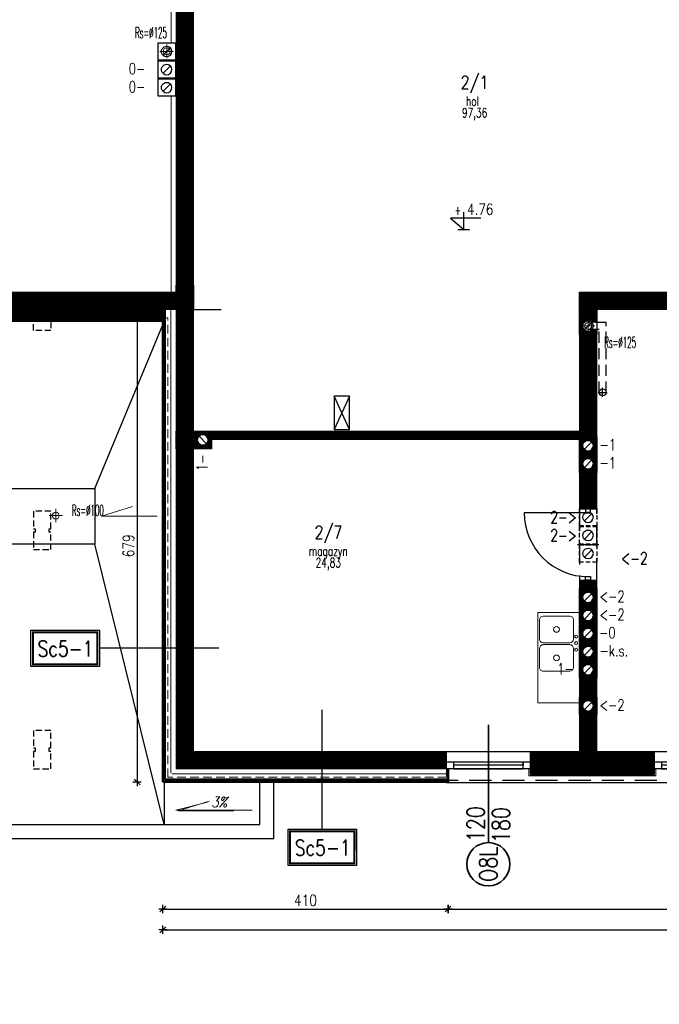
# Model space of a CAD drawing. Header units: inches. Extents: x 27484 to 71626, y -45113 to 39.
# Tile 173 of 256: x 32808 to 33727, y -26384 to -24969. Entities that reach past the tile are written whole.
import ezdxf
from ezdxf.enums import TextEntityAlignment as Align

# ---------------------------------------------------------------- set-up
doc = ezdxf.new("R2010")
doc.units = ezdxf.units.IN
doc.header["$LTSCALE"] = 50
doc.header["$MEASUREMENT"] = 0
for name, pattern in [('DASHED', [0.75, 0.5, -0.25]), ('DASHED2', [9.525, 6.35, -3.175]), ('HIDDEN', [0.375, 0.25, -0.125]), ('KRE-PUN1', [2, 1, -0.5, 0, -0.5])]:
    doc.linetypes.add(name, pattern=pattern)
for name, color, linetype in [('0-KOTEW-POZ', 7, 'Continuous'), ('A-rdzenie zelbetowe', 6, 'Continuous'), ('B-IKS', 4, 'Continuous'), ('B-IKS-OPIS', 4, 'Continuous'), ('B-IKS-OS', 4, 'KRE-PUN1'), ('B-IWE', 2, 'Continuous'), ('B-IWE-KAN', 7, 'Continuous'), ('dach-rynny', 3, 'Continuous'), ('koncepcja', 6, 'Continuous'), ('KOTEW-POZ-OPIS', 2, 'Continuous'), ('KOTEW-POZ-OPIS1', 7, 'Continuous'), ('R-DIM', 6, 'Continuous'), ('R-MET-IWE', 2, 'Continuous'), ('R-MET-OKN-OPIS', 7, 'Continuous'), ('R-MET-OKN-OPIS-SYM', 2, 'Continuous'), ('R-MET-POM-OPIS', 7, 'Continuous'), ('R-MET-POM-OPIS-NR', 2, 'Continuous'), ('R-MET-POM-OPIS-POM', 7, 'Continuous'), ('R-MET-POZ', 7, 'Continuous'), ('R-MET-POZ-OPIS', 2, 'Continuous'), ('rz_wentylacja', 10, 'Continuous'), ('S-DRZ-', 7, 'Continuous'), ('S-DRZ-O', 7, 'Continuous'), ('S-DRZ-SKRZYD', 5, 'Continuous'), ('S-DRZ-WEGAR', 7, 'Continuous')]:
    doc.layers.add(name, color=color, linetype=linetype)
for name, color, linetype, lineweight in [('A-ARMATURA', 45, 'Continuous', 5), ('A-obwiednia proj.', 4, 'Continuous', 50), ('A-okna projektowane', 4, 'Continuous', 30), ('A-proj. styropian', 2, 'BATTING', 9), ('A-PRZERYW', 7, 'DASHED2', 18), ('A-rozbiórka', 8, 'DASHED', 15), ('A-SCIANY', 5, 'Continuous', 18), ('A-WID', 1, 'Continuous', 9), ('A-ść. istn.', 8, 'Continuous', 0), ('B-IWE-KS', 7, 'Continuous', 20), ('dach_opis', 1, 'Continuous', 18), ('mat', 7, 'Continuous', 9), ('pr_opis', 2, 'Continuous', 25), ('R-MET-DRZ', 7, 'Continuous', 15), ('R-MET-OKN', 7, 'Continuous', 35)]:
    doc.layers.add(name, color=color, linetype=linetype, lineweight=lineweight)
doc.styles.add('MET_OKN', font='SIMPLEX.SHX')
doc.styles.add('MET_POM', font='simplex.shx')
doc.styles.add('MET_POZ', font='SIMPLEX')
doc.styles.add('MM_050', font='romans.shx', dxfattribs={"width": 0.8, "height": 16})
doc.styles.add('roman_pochyl', font='simplex.shx', dxfattribs={"width": 0.8, "oblique": 15, "height": 18})
doc.styles.add('ROMANS', font='simplex.shx', dxfattribs={"width": 0.8, "height": 15})
doc.styles.get("Standard").update_dxf_attribs({"font": 'romans.shx'})
doc.linetypes.add('BATTING', pattern='A,0.0001,-0.1,[134,ltypeshp.shx,S=0.1,R=0,X=-0.1,Y=0],-0.2,[134,ltypeshp.shx,S=0.1,R=180,X=0.1,Y=0],-0.1', length=0.4001)
doc.dimstyles.new('AM100', dxfattribs={"dimtxt": 0.18, "dimasz": 1, "dimexe": 0, "dimexo": 0, "dimgap": 0, "dimtad": 0, "dimdec": 4, "dimdsep": 46, "dimtxsty": 'MM_050', "dimblk1": 'W1', "dimblk2": 'W1', "dimsah": 1, "dimcen": 4, "dimse1": 1, "dimse2": 1, "dimclrd": 256, "dimclre": 256, "dimclrt": 2, "dimadec": 5, "dimazin": 0, "dimtfac": 0.444444, "dimtdec": 4, "dimtix": 1, "dimtmove": 2, "dimatfit": 3, "dimldrblk": 'W1', "dimfxl": 1, "dimtvp": 0.777778, "dimtolj": 1, "dimarcsym": 0})
pattern_1 = [(45, (31560.1443, -34930.5661), (-0.88388348, 0.88388348), [])]

# ---------------------------------------------------------------- blocks, each defined once
blk = doc.blocks.new('D90-L-DL')
at = {"layer": 'S-DRZ-'}
blk.add_arc((-45, 0), 90, 270, 0, dxfattribs=at)
at = {"layer": 'S-DRZ-O'}
blk.add_line((0, 15.1), (0, -15.1), dxfattribs=at)
at = {"layer": 'S-DRZ-SKRZYD'}
blk.add_line((-45, 0), (-45, -90), dxfattribs=at)
at = {"layer": 'S-DRZ-WEGAR'}
for points in [[(-50, -3.5), (-45, -3.5), (-45, 3.5), (-50, 3.5)], [(45, 3.5), (50, 3.5), (50, -3.5), (45, -3.5)]]:
    blk.add_lwpolyline(points, close=True, dxfattribs=at)
blk = doc.blocks.new('A$C72AE00F3')
at = {"layer": 'A-ARMATURA', "color": 0}
for p, q in [((130, 60), (0, 60)), ((0, 60), (0, 0)), ((130, 60), (130, 0)), ((5.5, 7.9), (5.5, 46.1)), ((10.9, 51.5), (38.2, 51.5)), ((43.6, 46.1), (43.6, 7.9)), ((46.4, 7.9), (46.4, 46.1)), ((51.9, 51.5), (79.1, 51.5)), ((84.6, 46.1), (84.6, 7.9)), ((84.6, 37.9), (84.6, 7.9)), ((38.2, 2.5), (10.9, 2.5)), ((79.1, 2.5), (51.9, 2.5)), ((130, 0), (0, 0))]:
    blk.add_line(p, q, dxfattribs=at)
for centre, radius in [((34.7, 55.2), 2.15), ((44.2, 55.2), 2.15), ((53.7, 55.2), 2.15), ((24.5, 27), 4.09), ((65.5, 27), 4.09)]:
    blk.add_circle(centre, radius, dxfattribs=at)
for centre, start, end in [((10.9, 46.1), 90, 180), ((38.2, 46.1), 0, 90), ((51.9, 46.1), 90, 180), ((79.1, 46.1), 0, 90), ((10.9, 7.9), 180, 270), ((38.2, 7.9), 270, 0), ((51.9, 7.9), 180, 270), ((79.1, 7.9), 270, 0)]:
    blk.add_arc(centre, 5.45, start, end, dxfattribs=at)
blk = doc.blocks.new('IKS00010')
at = {"layer": 'B-IKS'}
blk.add_circle((0, 0), 5, dxfattribs=at)
at = {"layer": 'B-IKS-OS'}
for p, q in [((-6.5, 0), (6.5, 0)), ((0, -6.5), (0, 6.5))]:
    blk.add_line(p, q, dxfattribs=at)
at = {"layer": 'B-IKS-OPIS', "width": 0.75}
blk.add_attdef('DIA', (4, 4), '', height=9, dxfattribs=at)
blk = doc.blocks.new('MPOM0239')
at = {"layer": 'R-MET-POM-OPIS', "style": 'MET_POM', "width": 0.7}
for tag, p in [('POS', (0, -0.225)), ('ARE', (0, -0.49))]:
    blk.add_attdef(tag, text='', height=0.2, dxfattribs=at).set_placement(p, align=Align.CENTER)
at = {"layer": 'R-MET-POM-OPIS', "style": 'MET_POM', "width": 0.7, "flags": 1}
blk.add_attdef('UNI', (0.246, -0.49), '', height=0.2, dxfattribs=at)
at = {"layer": 'R-MET-POM-OPIS-NR', "style": 'MET_POM', "width": 0.8}
blk.add_attdef('NR', text='', height=0.2, dxfattribs=at).set_placement((-0.003, 0.269), align=Align.CENTER)
at = {"layer": 'R-MET-POM-OPIS-POM', "style": 'MET_POM', "width": 0.7}
blk.add_attdef('POM', text='', height=0.2, dxfattribs=at).set_placement((0, 0.022), align=Align.CENTER)
blk = doc.blocks.new('IWE0W')
at = {"layer": 'B-IWE-KAN'}
blk.add_lwpolyline([(0.854, 0.854, -1), (0.146, 0.146), (0.854, 0.854, 1), (0.146, 0.146)], format="xyb", dxfattribs=at)
blk = doc.blocks.new('IWE0W011')
at = {"layer": 'B-IWE'}
blk.add_lwpolyline([(0, 0), (25, 0), (25, 25), (0, 25), (0, 0)], dxfattribs=at)
at = {"xscale": 15, "yscale": 15, "zscale": 15}
blk.add_blockref('IWE0W', (5, 5), dxfattribs=at)
at = {"layer": 'R-MET-IWE', "width": 0.75}
blk.add_attdef('NR', text='', height=9.5, dxfattribs=at).set_placement((12.5, 37), align=Align.MIDDLE)
blk = doc.blocks.new('IWE-KS')
at = {"layer": 'B-IWE-KS'}
for p, q in [((9.7, 0), (-9.7, 0)), ((0, -9.7), (0, 9.7))]:
    blk.add_line(p, q, dxfattribs=at)
blk.add_circle((0, 0), 5, dxfattribs=at)
at = {"layer": 'R-MET-IWE', "oblique": -180, "text_generation_flag": 6, "width": 0.464286}
blk.add_attdef('NR', text='', height=14.1, rotation=180, dxfattribs=at).set_placement((19.9, -0.1), align=Align.MIDDLE)
blk = doc.blocks.new('MET-OK')
at = {"layer": 'R-MET-OKN'}
blk.add_lwpolyline([(0, -42.9), (0, 42.9, 0.581818)], format="xyb", dxfattribs=at)
blk.add_circle((0, 66.1), 23.2, dxfattribs=at)
at = {"layer": 'R-MET-OKN-OPIS', "style": 'MET_OKN', "width": 0.8}
for tag, p in [('SO', (-4.2, 40.7)), ('HO', (23, 40.7))]:
    blk.add_attdef(tag, text='', height=18.8, rotation=90, dxfattribs=at).set_placement(p, align=Align.RIGHT)
at = {"layer": 'R-MET-OKN-OPIS-SYM', "style": 'MET_OKN', "width": 0.8}
blk.add_attdef('SYM', text='', height=18.8, rotation=90, dxfattribs=at).set_placement((9.4, 66.1), align=Align.CENTER)
blk = doc.blocks.new('M-POZ10')
at = {"layer": '0-KOTEW-POZ'}
blk.add_line((-0.133, 0), (0.133, 0), dxfattribs=at)
blk.add_lwpolyline([(0.392, 0.253), (-0.3, 0.253), (0, 0), (0, 0.393)], dxfattribs=at)
at = {"layer": 'KOTEW-POZ-OPIS', "style": 'MET_POZ', "width": 0.6}
blk.add_attdef('+/-', text='', height=0.2, dxfattribs=at).set_placement((-0.068, 0.334), align=Align.RIGHT)
at = {"layer": 'KOTEW-POZ-OPIS', "style": 'MET_POZ', "width": 0.8}
blk.add_attdef('H', (0.075, 0.334), '', height=0.25, dxfattribs=at)
at = {"layer": 'KOTEW-POZ-OPIS1', "style": 'MET_POZ', "oblique": 5, "width": 0.8}
blk.add_attdef('TXT', text='', height=0.2, dxfattribs=at).set_placement((0.075, 0.629), align=Align.CENTER)
at = {"layer": 'KOTEW-POZ-OPIS1', "style": 'MET_POZ'}
blk.add_attdef('XH', (0.075, 0.031), '', height=0.2, dxfattribs=at)
blk = doc.blocks.new('W1')
for p, q in [((-6, 0), (6, 0)), ((-4.2, -4.2), (4.2, 4.2)), ((0, 6), (0, -6))]:
    blk.add_line(p, q)
blk = doc.blocks.new('*D178')
at = {"layer": 'Defpoints', "color": 0, "ltscale": 0.1, "transparency": 16777216}
for p in [(33015.5, -25386), (32976.5, -26065), (33013.5, -26065)]:
    blk.add_point(p, dxfattribs=at)
at = {"layer": 'R-DIM', "lineweight": -2, "ltscale": 0.1, "transparency": 16777216}
blk.add_line((32976.5, -25387), (32976.5, -26064), dxfattribs=at)
for p, rotation in [((32976.5, -25386), 89.99999999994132), ((32976.5, -26065), 269.9999999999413)]:
    blk.add_blockref('W1', p, dxfattribs=dict(at, rotation=rotation))
at = {"layer": 'R-DIM', "color": 2, "ltscale": 0.1, "transparency": 16777216, "insert": (32964.1, -25725.5), "char_height": 16, "attachment_point": 5, "rotation": 90, "style": 'MM_050'}
blk.add_mtext('\\A1;679', dxfattribs=at)
blk = doc.blocks.new('*D179')
at = {"layer": 'Defpoints', "color": 0, "ltscale": 0.1, "transparency": 16777216}
for p in [(33013.5, -26065), (36151.5, -26065), (36151.5, -26277.4)]:
    blk.add_point(p, dxfattribs=at)
at = {"layer": 'R-DIM', "lineweight": -2, "ltscale": 0.1, "transparency": 16777216}
blk.add_line((33014.5, -26277.4), (36150.5, -26277.4), dxfattribs=at)
for p, rotation in [((33013.5, -26277.4), 179.9999999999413), ((36151.5, -26277.4), 359.9999999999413)]:
    blk.add_blockref('W1', p, dxfattribs=dict(at, rotation=rotation))
at = {"layer": 'R-DIM', "color": 2, "ltscale": 0.1, "transparency": 16777216, "insert": (34582.5, -26265), "char_height": 16, "attachment_point": 5, "style": 'MM_050'}
blk.add_mtext('\\A1;3138', dxfattribs=at)
blk = doc.blocks.new('*D183')
at = {"layer": 'Defpoints', "color": 0, "ltscale": 0.1, "transparency": 16777216}
for p in [(33013.5, -26065), (33423.5, -26065), (33423.5, -26247.6)]:
    blk.add_point(p, dxfattribs=at)
at = {"layer": 'R-DIM', "lineweight": -2, "ltscale": 0.1, "transparency": 16777216}
blk.add_line((33014.5, -26247.6), (33422.5, -26247.6), dxfattribs=at)
for p, rotation in [((33013.5, -26247.6), 179.9999999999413), ((33423.5, -26247.6), 359.9999999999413)]:
    blk.add_blockref('W1', p, dxfattribs=dict(at, rotation=rotation))
at = {"layer": 'R-DIM', "color": 2, "ltscale": 0.1, "transparency": 16777216, "insert": (33218.5, -26235.1), "char_height": 16, "attachment_point": 5, "style": 'MM_050'}
blk.add_mtext('\\A1;410', dxfattribs=at)
blk = doc.blocks.new('*D184')
at = {"layer": 'Defpoints', "color": 0, "ltscale": 0.1, "transparency": 16777216}
for p in [(33423.5, -26065), (35438.5, -26063), (35438.5, -26247.6)]:
    blk.add_point(p, dxfattribs=at)
at = {"layer": 'R-DIM', "lineweight": -2, "ltscale": 0.1, "transparency": 16777216}
blk.add_line((33424.5, -26247.6), (35437.5, -26247.6), dxfattribs=at)
for p, rotation in [((33423.5, -26247.6), 179.9999999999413), ((35438.5, -26247.6), 359.9999999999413)]:
    blk.add_blockref('W1', p, dxfattribs=dict(at, rotation=rotation))
at = {"layer": 'R-DIM', "color": 2, "ltscale": 0.1, "transparency": 16777216, "insert": (34431, -26235.1), "char_height": 16, "attachment_point": 5, "style": 'MM_050'}
blk.add_mtext('\\A1;2015', dxfattribs=at)

msp = doc.modelspace()

# ---------------------------------------------------------------- hatches: boundary and pattern name
at = {"layer": 'A-ść. istn.', "ltscale": 0.1}
h = msp.add_hatch(dxfattribs=at)
h.set_pattern_fill('ANSI31', color=256, scale=10)
h.set_pattern_definition(pattern_1)
h.paths.add_polyline_path([(33032.48246, -25034.96968), (33044.98246, -25034.96968), (33044.98246, -24942.46968), (33032.48246, -24942.46968)])
h.paths.add_polyline_path([(33044.98246, -25034.96968), (33057.48246, -25034.96968), (33057.48246, -24942.46968), (33044.98246, -24942.46968)])
h.paths.add_polyline_path([(33032.48246, -25168.46968), (33044.98246, -25168.46968), (33044.98246, -25034.96968), (33032.48246, -25034.96968)])
h.paths.add_polyline_path([(33057.48246, -25034.96968), (33044.98246, -25034.96968), (33044.98246, -25168.46968), (33057.48246, -25168.46968)])
h.paths.add_polyline_path([(33032.48246, -25235.56675), (33044.98246, -25235.56675), (33044.98246, -25168.46968), (33032.48246, -25168.46968)])
h.paths.add_polyline_path([(33044.98246, -25235.56675), (33057.48246, -25235.56675), (33057.48246, -25168.46968), (33044.98246, -25168.46968)])
h.paths.add_polyline_path([(33032.48246, -25350.96968), (33044.98246, -25350.96968), (33044.98246, -25235.56675), (33032.48246, -25235.56675)])
h.paths.add_polyline_path([(33044.98246, -25350.96968), (33057.48246, -25350.96968), (33057.48246, -25235.56675), (33044.98246, -25235.56675)])
h = msp.add_hatch(dxfattribs=at)
h.set_pattern_fill('ANSI31', color=256, scale=10)
h.set_pattern_definition(pattern_1)
h.paths.add_polyline_path([(33032.48246, -25350.96968), (33057.48246, -25350.96968), (33057.48246, -25385.96968), (33032.48246, -25385.96968)])
h.paths.add_polyline_path([(33032.48246, -25560.96968), (33057.48246, -25560.96968), (33057.48246, -25585.96968), (33032.48246, -25585.96968)])
h.paths.add_polyline_path([(33032.48246, -34628.06607), (33057.48246, -34628.06607), (33057.48246, -34603.06607), (33032.48246, -34603.06607)])
h = msp.add_hatch(dxfattribs=at)
h.set_pattern_fill('ANSI31', color=256, scale=10)
h.set_pattern_definition(pattern_1)
h.paths.add_polyline_path([(32264.48246, -25360.96968), (32257.48246, -25360.96968), (32257.48246, -25373.46968), (32384.98246, -25373.46968), (32384.98246, -25360.96968)])
h.paths.add_polyline_path([(32257.48246, -25373.46968), (32257.48246, -25402.96968), (32384.98246, -25402.96968), (32384.98246, -25373.46968)])
h.paths.add_polyline_path([(32384.98246, -25360.96968), (32384.98246, -25373.46968), (33032.48246, -25373.46968), (33032.48246, -25360.96968), (33025.48246, -25360.96968)])
h.paths.add_polyline_path([(33015.48244, -25402.96968), (33015.48244, -25385.96968), (33032.48246, -25385.96968), (33032.48246, -25373.46968), (32384.98246, -25373.46968), (32384.98246, -25402.96968)])
h = msp.add_hatch(dxfattribs=at)
h.set_pattern_fill('ANSI31', color=256, scale=10)
h.set_pattern_definition(pattern_1)
h.paths.add_polyline_path([(33612.48246, -25360.96968), (33637.48246, -25360.96968), (33637.48246, -25395.96968), (33612.48246, -25395.96968)])
h = msp.add_hatch(dxfattribs=at)
h.set_pattern_fill('ANSI31', color=256, scale=10)
h.set_pattern_definition(pattern_1)
h.paths.add_polyline_path([(33637.48246, -25360.96968), (33637.48246, -25373.46968), (33837.48246, -25373.46968), (33837.48246, -25369.89968), (33837.48246, -25360.96968)])
h.paths.add_polyline_path([(33837.48246, -25385.96968), (33837.48246, -25373.46968), (33637.48246, -25373.46968), (33637.48246, -25385.96968)])
h.paths.add_polyline_path([(34554.98246, -25373.46968), (34554.98246, -25385.96968), (34567.48246, -25385.96968), (34917.48246, -25385.96968), (34929.48246, -25385.96968), (35189.48246, -25385.96968), (35189.48246, -25373.46968)])
h.paths.add_polyline_path([(34554.98246, -25360.96968), (34554.98246, -25373.46968), (35189.48246, -25373.46968), (35189.48246, -25369.89968), (35189.48246, -25360.96968)])
h.paths.add_polyline_path([(35291.48246, -25373.46968), (35291.48246, -25377.03968), (35291.48246, -25385.96968), (35509.98246, -25385.96968), (35509.98246, -25373.46968)])
h.paths.add_polyline_path([(35291.48246, -25360.96968), (35291.48246, -25373.46968), (35509.98246, -25373.46968), (35509.98246, -25360.96968)])
h.paths.add_polyline_path([(35509.98246, -25360.96968), (35509.98246, -25373.46968), (35802.48246, -25373.46968), (35802.48246, -25360.96968)])
h.paths.add_polyline_path([(35802.48246, -25385.96968), (35802.48246, -25373.46968), (35509.98246, -25373.46968), (35509.98246, -25385.96968), (35522.48246, -25385.96968)])
h.paths.add_polyline_path([(34161.48246, -25373.46968), (34161.48246, -25385.96968), (34554.98246, -25385.96968), (34554.98246, -25373.46968)])
h.paths.add_polyline_path([(34161.48246, -25360.96968), (34161.48246, -25373.46968), (34554.98246, -25373.46968), (34554.98246, -25360.96968)])
h = msp.add_hatch(dxfattribs=at)
h.set_pattern_fill('ANSI31', color=256, scale=10)
h.set_pattern_definition(pattern_1)
h.paths.add_polyline_path([(33044.98246, -25385.96968), (33032.48246, -25385.96968), (33032.48246, -25560.96968), (33044.98246, -25560.96968)])
h.paths.add_polyline_path([(33057.48246, -25385.96968), (33044.98246, -25385.96968), (33044.98246, -25560.96968), (33057.48246, -25560.96968)])
h = msp.add_hatch(dxfattribs=at)
h.set_pattern_fill('ANSI31', color=256, scale=10)
h.set_pattern_definition(pattern_1)
h.paths.add_polyline_path([(33637.48246, -25421.96968), (33624.98246, -25421.96968), (33624.98246, -25568.96968), (33637.48246, -25568.96968)])
h.paths.add_polyline_path([(33624.98246, -25401.96968), (33624.98246, -25399.72259), (33624.98246, -25396.96968), (33612.48246, -25396.96968), (33612.48246, -25421.96968), (33624.98246, -25421.96968), (33624.98246, -25416.96968, -0.1989123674), (33619.67916, -25414.77298, -0.6681786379)])
h.paths.add_polyline_path([(33637.48246, -25396.96968), (33624.98246, -25396.96968), (33624.98246, -25399.72259), (33624.98246, -25401.96968, -0.1989123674), (33630.28576, -25404.16638, -0.0165890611), (33630.62571, -25404.52966), (33637.48246, -25404.52966)])
h.paths.add_polyline_path([(33637.48246, -25414.55788), (33630.49247, -25414.55788, -0.2092713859), (33624.98246, -25416.96968), (33624.98246, -25419.21677), (33624.98246, -25421.96968), (33637.48246, -25421.96968)])
h = msp.add_hatch(dxfattribs=at)
h.set_pattern_fill('ANSI31', color=256, scale=10)
h.set_pattern_definition(pattern_1)
h.paths.add_polyline_path([(33624.98246, -25421.96968), (33612.48246, -25421.96968), (33612.48246, -25560.96968), (33083.48246, -25560.96968), (33083.48246, -25572.96968), (33612.48246, -25572.96968), (33612.48246, -25568.96968), (33624.98246, -25568.96968)])
h.paths.add_polyline_path([(33083.48246, -25560.96968), (33058.48246, -25560.96968), (33058.48246, -25585.96968), (33083.48246, -25585.96968)])
h.paths.add_polyline_path([(33076.28576, -25578.77298, -1), (33065.67916, -25568.16638, -1)], flags=16)
h = msp.add_hatch(dxfattribs=at)
h.set_pattern_fill('ANSI31', color=256, scale=10)
h.set_pattern_definition(pattern_1)
h.paths.add_polyline_path([(33624.98246, -25568.96968), (33612.48246, -25568.96968), (33612.48246, -25593.96968), (33624.98246, -25593.96968), (33624.98246, -25588.96968, -0.1989123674), (33619.67916, -25586.77298, -0.6681786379), (33624.98246, -25573.96968)])
h.paths.add_polyline_path([(33637.48246, -25568.96968), (33624.98246, -25568.96968), (33624.98246, -25573.96968, -0.1989123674), (33630.28576, -25576.16638, -0.6681786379), (33624.98246, -25588.96968), (33624.98246, -25593.96968), (33637.48246, -25593.96968)])
h.paths.add_polyline_path([(33637.48246, -25594.96968), (33624.98246, -25594.96968), (33624.98246, -25599.96968, -0.1989123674), (33630.28576, -25602.16638, -0.6681786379), (33624.98246, -25614.96968), (33624.98246, -25619.96968), (33637.48246, -25619.96968)])
h.paths.add_polyline_path([(33624.98246, -25599.96968), (33624.98246, -25594.96968), (33612.48246, -25594.96968), (33612.48246, -25619.96968), (33624.98246, -25619.96968), (33624.98246, -25614.96968, -0.1989123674), (33619.67916, -25612.77298, -0.6681786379)])
h = msp.add_hatch(dxfattribs=at)
h.set_pattern_fill('ANSI31', color=256, scale=10)
h.set_pattern_definition(pattern_1)
h.paths.add_polyline_path([(33044.98246, -25585.96968), (33032.48246, -25585.96968), (33032.48246, -25872.82818), (33044.98246, -25872.82818)])
h.paths.add_polyline_path([(33057.48246, -25585.96968), (33044.98246, -25585.96968), (33044.98246, -25872.82818), (33057.48246, -25872.82818)])
h = msp.add_hatch(dxfattribs=at)
h.set_pattern_fill('ANSI31', color=256, scale=10)
h.set_pattern_definition(pattern_1)
h.paths.add_polyline_path([(33624.98246, -25619.96968), (33612.48246, -25619.96968), (33612.48246, -25671.96968), (33624.98246, -25671.96968)])
h.paths.add_polyline_path([(33637.48246, -25619.96968), (33624.98246, -25619.96968), (33624.98246, -25671.96968), (33637.48246, -25671.96968)])
h.paths.add_polyline_path([(33637.48246, -25915.96968), (33624.98246, -25915.96968), (33624.98246, -25942.96968), (33637.48246, -25942.96968)])
h.paths.add_polyline_path([(33624.98246, -25915.96968), (33612.48246, -25915.96968), (33612.48246, -25942.96968), (33624.98246, -25942.96968)])
h.paths.add_polyline_path([(33624.98246, -25910.96968, -0.1989123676), (33619.67916, -25908.77298, -0.6681786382), (33624.98246, -25895.96968), (33624.98246, -25890.96968), (33612.48246, -25890.96968), (33612.48246, -25915.96968), (33624.98246, -25915.96968)])
h.paths.add_polyline_path([(33637.48246, -25890.96968), (33624.98246, -25890.96968), (33624.98246, -25895.96968, -0.1989123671), (33630.28576, -25898.16638, -0.6681786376), (33624.98246, -25910.96968), (33624.98246, -25915.96968), (33637.48246, -25915.96968)])
h.paths.add_polyline_path([(33624.98246, -25942.96968), (33612.48246, -25942.96968), (33612.48246, -25967.96968), (33624.98246, -25967.96968), (33624.98246, -25962.96968, -0.1989123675), (33619.67916, -25960.77298, -0.6681786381), (33624.98246, -25947.96968)])
h.paths.add_polyline_path([(33637.48246, -25942.96968), (33624.98246, -25942.96968), (33624.98246, -25947.96968, -0.1989123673), (33630.28576, -25950.16638, -0.6681786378), (33624.98246, -25962.96968), (33624.98246, -25967.96968), (33637.48246, -25967.96968)])
h.paths.add_polyline_path([(33624.98246, -25864.96968), (33612.48246, -25864.96968), (33612.48246, -25889.96968), (33624.98246, -25889.96968), (33624.98246, -25884.96968, -0.1989123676), (33619.67916, -25882.77298, -0.6681786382), (33624.98246, -25869.96968)])
h.paths.add_polyline_path([(33637.48246, -25864.96968), (33624.98246, -25864.96968), (33624.98246, -25869.96968, -0.1989123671), (33630.28576, -25872.16638, -0.6681786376), (33624.98246, -25884.96968), (33624.98246, -25889.96968), (33637.48246, -25889.96968)])
h.paths.add_polyline_path([(33637.48246, -25838.96968), (33624.98246, -25838.96968), (33624.98246, -25843.96968, -0.1989123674), (33630.28576, -25846.16638, -0.6681786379), (33624.98246, -25858.96968), (33624.98246, -25863.96968), (33637.48246, -25863.96968)])
h.paths.add_polyline_path([(33624.98246, -25838.96968), (33612.48246, -25838.96968), (33612.48246, -25863.96968), (33624.98246, -25863.96968), (33624.98246, -25858.96968, -0.1989123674), (33619.67916, -25856.77298, -0.6681786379), (33624.98246, -25843.96968)])
h.paths.add_polyline_path([(33624.98246, -25817.96968), (33624.98246, -25812.96968), (33612.48246, -25812.96968), (33612.48246, -25837.96968), (33624.98246, -25837.96968), (33624.98246, -25832.96968, -0.1989123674), (33619.67916, -25830.77298, -0.6681786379)])
h.paths.add_polyline_path([(33637.48246, -25812.96968), (33624.98246, -25812.96968), (33624.98246, -25817.96968, -0.1989123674), (33630.28576, -25820.16638, -0.6681786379), (33624.98246, -25832.96968), (33624.98246, -25837.96968), (33637.48246, -25837.96968)])
h.paths.add_polyline_path([(33637.48246, -25786.96968), (33624.98246, -25786.96968), (33624.98246, -25791.96968, -0.1989123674), (33630.28576, -25794.16638, -0.6681786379), (33624.98246, -25806.96968), (33624.98246, -25811.96968), (33637.48246, -25811.96968)])
h.paths.add_polyline_path([(33624.98246, -25806.96968, -0.1989123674), (33619.67916, -25804.77298, -0.6681786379), (33624.98246, -25791.96968), (33624.98246, -25786.96968), (33612.48246, -25786.96968), (33612.48246, -25811.96968), (33624.98246, -25811.96968)])
h = msp.add_hatch(dxfattribs=at)
h.set_pattern_fill('ANSI31', color=256, scale=10)
h.set_pattern_definition(pattern_1)
h.paths.add_polyline_path([(33637.48246, -25774.96968), (33624.98246, -25774.96968), (33624.98246, -25786.96968), (33637.48246, -25786.96968)])
h.paths.add_polyline_path([(33624.98246, -25774.96968), (33621.41246, -25774.96968), (33612.48246, -25774.96968), (33612.48246, -25786.96968), (33624.98246, -25786.96968)])
h = msp.add_hatch(dxfattribs=at)
h.set_pattern_fill('ANSI31', color=256, scale=10)
h.set_pattern_definition(pattern_1)
h.paths.add_polyline_path([(33057.48246, -25872.82818), (33044.98246, -25872.82818), (33044.98246, -26033.46968), (33242.70513, -26033.46968), (33242.70513, -26020.96968), (33057.48246, -26020.96968)])
h.paths.add_polyline_path([(33044.98246, -25872.82818), (33032.48246, -25872.82818), (33032.48246, -26033.46968), (33044.98246, -26033.46968)])
h.paths.add_polyline_path([(33044.98246, -26033.46968), (33032.48246, -26033.46968), (33032.48246, -26045.96968), (33044.98246, -26045.96968)])
h.paths.add_polyline_path([(33242.70513, -26033.46968), (33044.98246, -26033.46968), (33044.98246, -26045.96968), (33242.70513, -26045.96968)])
h = msp.add_hatch(dxfattribs=at)
h.set_pattern_fill('ANSI31', color=256, scale=10)
h.set_pattern_definition(pattern_1)
h.paths.add_polyline_path([(33624.98246, -25967.96968), (33612.48246, -25967.96968), (33612.48246, -26020.96968), (33541.48246, -26020.96968), (33541.48246, -26033.46968), (33624.98246, -26033.46968)])
h.paths.add_polyline_path([(33637.48246, -25967.96968), (33624.98246, -25967.96968), (33624.98246, -26033.46968), (33720.48246, -26033.46968), (33720.48246, -26020.96968), (33637.48246, -26020.96968)])
h.paths.add_polyline_path([(33720.48246, -26033.46968), (33624.98246, -26033.46968), (33624.98246, -26055.96968), (33720.48246, -26055.96968)])
h.paths.add_polyline_path([(33624.98246, -26033.46968), (33541.48246, -26033.46968), (33541.48246, -26055.96968), (33624.98246, -26055.96968)])
h = msp.add_hatch(dxfattribs=at)
h.set_pattern_fill('ANSI31', color=256, scale=10)
h.set_pattern_definition(pattern_1)
h.paths.add_polyline_path([(33421.48246, -26020.96968), (33242.70513, -26020.96968), (33242.70513, -26033.46968), (33421.48246, -26033.46968)])
h.paths.add_polyline_path([(33421.48246, -26033.46968), (33242.70513, -26033.46968), (33242.70513, -26045.96968), (33421.48246, -26045.96968)])

# ---------------------------------------------------------------- linework, layer by layer
at = {"layer": 'A-obwiednia proj.', "ltscale": 3}
for p, q in [((33013.48246, -26064.96968), (33013.48244, -25402.96968)), ((33423.48246, -26064.96968), (33423.48246, -26045.96968)), ((33423.48246, -26064.96968), (33013.48246, -26064.96968))]:
    msp.add_line(p, q, dxfattribs=at)
at = {"layer": 'A-okna projektowane'}
for points in [[(33421.48246, -26035.96968), (33541.48246, -26035.96968), (33541.48246, -26045.96968), (33421.48246, -26045.96968), (33421.48246, -26035.96968), (33431.48246, -26035.96968), (33431.48246, -26045.96968), (33531.48246, -26045.96968), (33531.48246, -26035.96968), (33531.48246, -26040.96968), (33431.48246, -26040.96968), (33431.48246, -26040.96968), (33431.48246, -26040.96968), (33431.48246, -26040.96968)], [(33720.48246, -26035.96968), (33840.48246, -26035.96968), (33840.48246, -26045.96968), (33720.48246, -26045.96968), (33720.48246, -26035.96968), (33730.48246, -26035.96968), (33730.48246, -26045.96968), (33830.48246, -26045.96968), (33830.48246, -26035.96968), (33830.48246, -26040.96968), (33730.48246, -26040.96968), (33730.48246, -26040.96968), (33730.48246, -26040.96968), (33730.48246, -26040.96968)]]:
    msp.add_lwpolyline(points, dxfattribs=at)
at = {"layer": 'A-proj. styropian', "ltscale": 0.3}
for p, q in [((33024.98246, -26051.96968), (33024.98246, -25385.96968)), ((33421.48246, -26053.46968), (33026.48246, -26053.46968))]:
    msp.add_line(p, q, dxfattribs=at)
at = {"layer": 'A-PRZERYW', "lineweight": -3, "ltscale": 0.1}
for p, q in [((33612.48246, -25672.96968), (33612.48246, -25774.96968)), ((33637.48246, -25774.96968), (33637.48246, -25672.96968)), ((35438.47979, -26062.96968), (33423.48246, -26062.96968))]:
    msp.add_line(p, q, dxfattribs=at)
at = {"layer": 'A-rdzenie zelbetowe', "ltscale": 0.1}
for points in [[(33032.48246, -25350.96968), (33057.48246, -25350.96968), (33057.48246, -25385.96968), (33032.48246, -25385.96968)], [(33612.48246, -25360.96968), (33637.48246, -25360.96968), (33637.48246, -25395.96968), (33612.48246, -25395.96968)], [(33032.48246, -25560.96968), (33057.48246, -25560.96968), (33057.48246, -25585.96968), (33032.48246, -25585.96968)]]:
    msp.add_lwpolyline(points, close=True, dxfattribs=at)
at = {"layer": 'A-rozbiórka', "ltscale": 0.5}
msp.add_line((33020.48246, -26057.96968), (33020.48246, -25397.96968), dxfattribs=at)
msp.add_lwpolyline([(33421.48246, -26057.96968), (33020.48246, -26057.96968), (33020.48246, -25990.96968)], dxfattribs=at)
at = {"layer": 'A-SCIANY', "ltscale": 3}
for p, q in [((33025.48246, -25002.46968), (33025.48246, -24534.46968)), ((33057.48246, -25560.96968), (33057.48246, -24942.46968)), ((33025.48246, -25360.96968), (33025.48246, -25079.46968)), ((33025.48246, -25360.96968), (32264.48246, -25360.96968)), ((33612.48246, -25360.96968), (33837.48246, -25360.96968)), ((33612.48246, -25360.96968), (33612.48246, -25560.96968)), ((33637.48246, -25385.96968), (33837.48246, -25385.96968)), ((33637.48246, -25385.96968), (33637.48246, -25672.96968)), ((32215.48246, -25402.96968), (33015.48246, -25402.96968)), ((33612.48246, -25560.96968), (33057.48246, -25560.96968)), ((33612.48246, -25572.96968), (33083.48246, -25572.96968)), ((33612.48246, -25572.96968), (33612.48246, -25672.96968)), ((33057.48246, -26020.96968), (33057.48246, -25585.96968)), ((33637.48246, -25672.96968), (33612.48246, -25672.96968)), ((33612.48246, -25774.96968), (33612.48246, -26020.96968)), ((33637.48246, -25774.96968), (33612.48246, -25774.96968)), ((33637.48246, -25774.96968), (33637.48246, -26020.96968)), ((33057.48246, -26020.96968), (33421.48246, -26020.96968)), ((33421.48246, -26045.96968), (33421.48246, -26020.96968)), ((33612.48246, -26020.96968), (33541.48246, -26020.96968)), ((33541.48246, -26045.96968), (33541.48246, -26020.96968)), ((33637.48246, -26020.96968), (33720.48246, -26020.96968)), ((33720.48246, -26045.96968), (33720.48246, -26020.96968)), ((33539.48246, -26055.96968), (33539.48246, -26045.96968)), ((33722.48246, -26055.96968), (33722.48246, -26045.96968)), ((33722.48246, -26055.96968), (33539.48246, -26055.96968))]:
    msp.add_line(p, q, dxfattribs=at)
for points in [[(33025.48246, -25002.46968), (33006.48246, -25002.46968), (33006.48246, -25079.46968), (33025.48246, -25079.46968)], [(33057.48246, -25585.96968), (33083.48246, -25585.96968), (33083.48246, -25573.46968)]]:
    msp.add_lwpolyline(points, dxfattribs=at)
at = {"layer": 'A-WID', "lineweight": -2}
for p, q in [((33281.98246, -25558.46968), (33259.98246, -25510.46968)), ((33281.98246, -25510.46968), (33259.98246, -25558.46968)), ((33421.48246, -26020.96968), (33541.48246, -26020.96968)), ((33720.48246, -26020.96968), (33840.48246, -26020.96968)), ((33421.48246, -26065.96968), (33421.48246, -26062.96968)), ((35440.47979, -26065.96968), (33421.48246, -26065.96968))]:
    msp.add_line(p, q, dxfattribs=at)
for points in [[(32112.48246, -24992.46968), (32112.48246, -26145.96968), (33173.14435, -26145.96968), (33173.14435, -26062.96968)], [(32215.48246, -25012.46968), (32132.48246, -25012.46968), (32132.48246, -26125.96968), (33153.14435, -26125.96968), (33153.14435, -26062.96968)]]:
    msp.add_lwpolyline(points, dxfattribs=at)
at = {"layer": 'A-WID', "linetype": 'HIDDEN', "lineweight": -2, "ltscale": 0.7}
msp.add_lwpolyline([(32852.48246, -25415.96968), (32827.48246, -25415.96968), (32827.48246, -25390.96968), (32852.48246, -25390.96968)], close=True, dxfattribs=at)
at = {"layer": 'A-WID', "lineweight": -2}
msp.add_lwpolyline([(33259.98246, -25558.46968), (33281.98246, -25558.46968), (33281.98246, -25510.46968), (33259.98246, -25510.46968)], close=True, dxfattribs=at)
at = {"layer": 'A-WID', "linetype": 'HIDDEN', "lineweight": -2, "ltscale": 0.7}
for points in [[(32852.48246, -25675.96968), (32827.48246, -25675.96968), (32827.48246, -25700.96968), (32829.98246, -25700.96968), (32829.98246, -25705.96968), (32827.48246, -25705.96968), (32827.48246, -25730.96968), (32852.48246, -25730.96968), (32852.48246, -25705.96968), (32849.98246, -25705.96968), (32849.98246, -25700.96968), (32852.48246, -25700.96968), (32852.48246, -25675.96968)], [(32852.48246, -25990.96968), (32827.48246, -25990.96968), (32827.48246, -26015.96968), (32829.98246, -26015.96968), (32829.98246, -26020.96968), (32827.48246, -26020.96968), (32827.48246, -26045.96968), (32852.48246, -26045.96968), (32852.48246, -26020.96968), (32849.98246, -26020.96968), (32849.98246, -26015.96968), (32852.48246, -26015.96968), (32852.48246, -25990.96968)]]:
    msp.add_lwpolyline(points, dxfattribs=at)
at = {"layer": 'B-IKS', "linetype": 'DASHED2', "ltscale": 0.05}
for p, q in [((33650.84056, -25404.52966), (33624.98246, -25404.52966)), ((33640.84056, -25414.55788), (33624.98246, -25414.55788)), ((33640.84056, -25505.06241), (33640.84056, -25414.55788)), ((33650.84056, -25505.06241), (33650.84056, -25404.52966)), ((33650.84056, -25505.06241), (33650.84056, -25421.42696)), ((33640.84056, -25505.06241), (33640.84056, -25431.45518))]:
    msp.add_line(p, q, dxfattribs=at)
at = {"layer": 'dach-rynny', "ltscale": 0.1}
for p, q in [((32915.48245, -25642.96968), (33015.48244, -25402.96968)), ((33015.48016, -26125.96968), (32915.48245, -25722.96968)), ((33015.48246, -26062.96968), (33015.47749, -26125.96968))]:
    msp.add_line(p, q, dxfattribs=at)
msp.add_lwpolyline([(32915.48245, -25642.96968), (32915.48245, -25722.96968), (32645.48245, -25722.96968), (32645.48245, -25642.96968), (32915.48245, -25642.96968), (32915.48245, -25642.96968), (32915.48245, -25642.96968), (32915.48245, -25722.96968)], dxfattribs=at)
at = {"layer": 'dach_opis', "ltscale": 20}
for points in [[(33005.20266, -25682.96968), (32925.45924, -25682.96968), (32970.00979, -25669.13956)], [(33141.94331, -26105.69586), (33032.30315, -26105.69586), (33077.74259, -26094.17076)], [(33115.43595, -26106.32368), (33035.69253, -26106.32368), (33080.24308, -26092.49355)]]:
    msp.add_lwpolyline(points, dxfattribs=at)
at = {"layer": 'koncepcja'}
msp.add_line((33057.63846, -25385.96968), (33097.48246, -25385.96968), dxfattribs=at)
at = {"layer": 'mat', "ltscale": 0.1}
for p, q in [((33032.48246, -25360.96968), (33032.48246, -24942.46968)), ((33025.48246, -25360.96968), (33032.48246, -25360.96968))]:
    msp.add_line(p, q, dxfattribs=at)
at = {"layer": 'mat'}
for p, q in [((32232.48246, -25385.96968), (33057.48246, -25385.96968)), ((33032.48246, -26045.96968), (33032.48246, -25385.96968)), ((32220.48246, -25397.96968), (33020.48246, -25397.96968)), ((33421.48246, -26045.96968), (33032.48246, -26045.96968)), ((33421.48246, -26057.96968), (33421.48246, -26045.96968)), ((33541.48246, -26052.96968), (33541.48246, -26045.96968)), ((33720.48246, -26052.96968), (33720.48246, -26045.96968)), ((33720.48246, -26052.96968), (33541.48246, -26052.96968))]:
    msp.add_line(p, q, dxfattribs=at)
at = {"layer": 'mat', "lineweight": -3}
for p, q in [((33015.48246, -26062.96968), (33015.48244, -25385.96968)), ((33017.48246, -26060.96968), (33017.48244, -25385.96968)), ((33423.48246, -26062.96968), (33015.48246, -26062.96968)), ((33423.48246, -26060.96968), (33017.48246, -26060.96968))]:
    msp.add_line(p, q, dxfattribs=at)
at = {"layer": 'mat'}
msp.add_lwpolyline([(33720.48246, -26045.96968), (33541.48246, -26045.96968)], dxfattribs=at)
at = {"layer": 'pr_opis', "ltscale": 30}
for p, q in [((33093.71934, -25872.82818), (32922.24583, -25872.82818)), ((33242.70513, -26132.94941), (33242.70513, -25961.47591))]:
    msp.add_line(p, q, dxfattribs=at)
for points in [[(32823.71965, -25846.76792), (32922.24666, -25846.76961), (32922.24501, -25898.86613), (32823.718, -25898.86444)], [(33193.44163, -26132.94857), (33291.96863, -26132.95026), (33291.96698, -26185.04679), (33193.43998, -26185.04509)]]:
    msp.add_lwpolyline(points, close=True, dxfattribs=at)
at = {"layer": 'pr_opis', "ltscale": 30, "const_width": 3}
for points in [[(32826.71955, -25849.76801), (32919.24656, -25849.76951), (32919.2451, -25895.86604), (32826.7181, -25895.86453)], [(33196.44153, -26135.94866), (33288.96854, -26135.95017), (33288.96708, -26182.04669), (33196.44007, -26182.04519)]]:
    msp.add_lwpolyline(points, close=True, dxfattribs=at)
at = {"layer": 'R-MET-OKN'}
msp.add_line((33481.48246, -26062.96968), (33481.48246, -25982.96968), dxfattribs=at)
at = {"layer": 'rz_wentylacja', "linetype": 'DASHED2', "ltscale": 0.02}
for points in [[(33612.48246, -25671.96968), (33637.48246, -25671.96968), (33637.48246, -25696.96968), (33612.48246, -25696.96968)], [(33612.48246, -25697.96968), (33637.48246, -25697.96968), (33637.48246, -25722.96968), (33612.48246, -25722.96968)], [(33612.48246, -25723.96968), (33637.48246, -25723.96968), (33637.48246, -25748.96968), (33612.48246, -25748.96968)]]:
    msp.add_lwpolyline(points, close=True, dxfattribs=at)

# ---------------------------------------------------------------- block references
at = {"extrusion": (0, 0, -1), "xscale": 15, "yscale": 15, "zscale": -15, "rotation": 270}
for p in [(-33632.48246, -25676.96968), (-33632.48246, -25702.96968), (-33632.48246, -25728.96968)]:
    msp.add_blockref('IWE0W', p, dxfattribs=at)
at = {"ltscale": 0.1, "rotation": 270}
msp.add_blockref('A$C72AE00F3', (33552.48247, -25821.18842), dxfattribs=at)
at = {"layer": 'B-IKS'}
msp.add_blockref('IKS00010', (33645.84056, -25505.06241), dxfattribs=at)
at = {"layer": 'R-MET-DRZ', "extrusion": (0, 0, -1), "xscale": -1.020000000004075, "yscale": 1.019999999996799, "zscale": -1.019999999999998, "rotation": 90}
msp.add_blockref('D90-L-DL', (-33624.98246, -25723.96968), dxfattribs=at)
at = {"layer": 'R-MET-IWE'}
ref = msp.add_blockref('IWE-KS', (33018.98246, -25014.96968), dxfattribs=dict(at, zscale=1.25))
ref.add_attrib('NR', 'Rs=%%c125', dxfattribs={"height": 16, "rotation": 180, "text_generation_flag": 6, "width": 0.464286}).set_placement((32996.38553, -24988.12971), align=Align.MIDDLE)
ref = msp.add_blockref('IWE-KS', (33624.98246, -25409.46968), dxfattribs=dict(at, zscale=1.25))
ref.add_attrib('NR', 'Rs=%%c125', dxfattribs={"height": 16, "rotation": 180, "text_generation_flag": 6, "width": 0.464286}).set_placement((33670.93433, -25433.21486), align=Align.MIDDLE)
ref = msp.add_blockref('IWE-KS', (32859.51646, -25682.06241), dxfattribs=dict(at, zscale=1.25))
ref.add_attrib('NR', 'Rs=%%c100', dxfattribs={"height": 16, "rotation": 180, "text_generation_flag": 6, "width": 0.464286}).set_placement((32905.61465, -25674.5064), align=Align.MIDDLE)
at = {"layer": 'R-MET-OKN'}
ref = msp.add_blockref('MET-OK', (33481.48246, -26094.80632), dxfattribs=dict(at, xscale=-1.336499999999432, yscale=1.336499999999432, zscale=1.3365, rotation=180))
ref.add_attrib('SYM', 'O8L', dxfattribs={"layer": 'R-MET-OKN-OPIS-SYM', "height": 25.059375, "rotation": 90, "style": 'MET_OKN', "width": 0.8}).set_placement((33494.01215, -26183.15394), align=Align.CENTER)
ref.add_attrib('SO', '120', dxfattribs={"layer": 'R-MET-OKN-OPIS', "height": 25.059375, "rotation": 90, "style": 'MET_OKN', "width": 0.8}).set_placement((33475.8441, -26099.74218), align=Align.RIGHT)
ref.add_attrib('HO', '180', dxfattribs={"layer": 'R-MET-OKN-OPIS', "height": 25.059375, "rotation": 90, "style": 'MET_OKN', "width": 0.8}).set_placement((33512.1802, -26101.13544), align=Align.RIGHT)
at = {"layer": 'R-MET-POM-OPIS'}
ref = msp.add_blockref('MPOM0239', (33461.77802, -25094.67445), dxfattribs=dict(at, xscale=67.20000000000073, yscale=67.20000000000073, zscale=67.20000000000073))
ref.add_attrib('NR', '2/1', dxfattribs={"layer": 'R-MET-POM-OPIS-NR', "height": 18.816, "style": 'MET_POM', "width": 0.8}).set_placement((33461.58768, -25068.87821), align=Align.CENTER)
ref.add_attrib('ARE', '97,36', dxfattribs={"height": 13.44, "style": 'MET_POM', "width": 0.7}).set_placement((33461.77802, -25109.79268), align=Align.CENTER)
ref.add_attrib('POM', 'hol ', dxfattribs={"layer": 'R-MET-POM-OPIS-POM', "height": 13.44, "style": 'MET_POM', "width": 0.7}).set_placement((33461.77802, -25093.17441), align=Align.CENTER)
ref = msp.add_blockref('MPOM0239', (33251.33961, -25741.34855), dxfattribs=dict(at, xscale=-67.20000000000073, yscale=67.20000000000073, zscale=67.19999999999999))
ref.add_attrib('NR', '2/7', dxfattribs={"layer": 'R-MET-POM-OPIS-NR', "height": 18.816, "style": 'MET_POM', "width": 0.8}).set_placement((33251.52995, -25715.55231), align=Align.CENTER)
ref.add_attrib('ARE', '24,83', dxfattribs={"height": 13.44, "style": 'MET_POM', "width": 0.7}).set_placement((33251.33961, -25756.46678), align=Align.CENTER)
ref.add_attrib('POM', 'magazyn', dxfattribs={"layer": 'R-MET-POM-OPIS-POM', "height": 13.44, "style": 'MET_POM', "width": 0.7}).set_placement((33251.33961, -25739.84851), align=Align.CENTER)
at = {"layer": 'R-MET-POZ'}
ref = msp.add_blockref('M-POZ10', (33446.10345, -25270.7054), dxfattribs=dict(at, xscale=63, yscale=63, zscale=63, rotation=359.999999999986))
ref.add_attrib('+/-', '+', dxfattribs={"layer": 'R-MET-POZ-OPIS', "height": 12.6, "style": 'MET_POZ', "width": 0.6}).set_placement((33441.79938, -25249.67045), align=Align.RIGHT)
ref.add_attrib('H', '4.76', (33450.83897, -25249.67045), dxfattribs={"layer": 'R-MET-POZ-OPIS', "height": 15.75, "style": 'MET_POZ', "width": 0.8})
at = {"layer": 'rz_wentylacja', "xscale": -1, "rotation": 90}
for p in [(33031.48246, -25002.46968), (33637.48246, -25396.96968)]:
    msp.add_blockref('IWE0W011', p, dxfattribs=at)
at = {"layer": 'rz_wentylacja'}
ref = msp.add_blockref('IWE0W011', (33031.48246, -25028.46968), dxfattribs=dict(at, xscale=-1, rotation=90))
ref.add_attrib('NR', '0-', (32964.50581, -25047.82538), dxfattribs={"layer": 'R-MET-IWE', "height": 16, "width": 0.75})
ref = msp.add_blockref('IWE0W011', (33031.48246, -25054.46968), dxfattribs=dict(at, xscale=-1, rotation=90))
ref.add_attrib('NR', '0-', (32964.50581, -25073.82538), dxfattribs={"layer": 'R-MET-IWE', "height": 16, "width": 0.75})
ref = msp.add_blockref('IWE0W011', (33058.48246, -25560.96968), dxfattribs=dict(at, xscale=-1, rotation=180))
ref.add_attrib('NR', '1-', (33077.83816, -25617.94886), dxfattribs={"layer": 'R-MET-IWE', "height": 16, "rotation": 90, "width": 0.75})
ref = msp.add_blockref('IWE0W011', (33637.48246, -25568.96968), dxfattribs=dict(at, xscale=-1, rotation=90))
ref.add_attrib('NR', '-1', (33641.38769, -25588.32538), dxfattribs={"layer": 'R-MET-IWE', "height": 16, "width": 0.75})
ref = msp.add_blockref('IWE0W011', (33637.48246, -25594.96968), dxfattribs=dict(at, xscale=-1, rotation=90))
ref.add_attrib('NR', '-1', (33641.38769, -25614.32538), dxfattribs={"layer": 'R-MET-IWE', "height": 16, "width": 0.75})
ref = msp.add_blockref('IWE0W011', (33637.48246, -25786.96968), dxfattribs=dict(at, xscale=-1, rotation=90))
ref.add_attrib('NR', '<-2', (33641.38769, -25806.32538), dxfattribs={"layer": 'R-MET-IWE', "height": 16, "width": 0.75})
ref = msp.add_blockref('IWE0W011', (33637.48246, -25812.96968), dxfattribs=dict(at, xscale=-1, rotation=90))
ref.add_attrib('NR', '<-2', (33641.38769, -25832.32538), dxfattribs={"layer": 'R-MET-IWE', "height": 16, "width": 0.75})
ref = msp.add_blockref('IWE0W011', (33637.48246, -25838.96968), dxfattribs=dict(at, xscale=-1, rotation=90))
ref.add_attrib('NR', '-0', (33640.67944, -25858.32538), dxfattribs={"layer": 'R-MET-IWE', "height": 16, "width": 0.75})
ref = msp.add_blockref('IWE0W011', (33637.48246, -25864.96968), dxfattribs=dict(at, xscale=-1, rotation=90))
ref.add_attrib('NR', '-k.s.', (33641.38769, -25884.32538), dxfattribs={"layer": 'R-MET-IWE', "height": 16, "width": 0.75})
ref = msp.add_blockref('IWE0W011', (33637.48246, -25890.96968), dxfattribs=dict(at, xscale=-1, rotation=90))
ref.add_attrib('NR', '1-', (33580.50328, -25910.32538), dxfattribs={"layer": 'R-MET-IWE', "height": 16, "width": 0.75})
ref = msp.add_blockref('IWE0W011', (33637.48246, -25942.96968), dxfattribs=dict(at, xscale=-1, rotation=90))
ref.add_attrib('NR', '<-2', (33641.38769, -25962.32538), dxfattribs={"layer": 'R-MET-IWE', "height": 16, "width": 0.75})

# ---------------------------------------------------------------- texts
at = {"layer": 'dach_opis', "ltscale": 20, "insert": (33083.09381, -26101.36769), "char_height": 15, "width": 38.0923921, "attachment_point": 7, "style": 'roman_pochyl'}
msp.add_mtext('3%', dxfattribs=at)
at = {"layer": 'pr_opis', "char_height": 22.5, "width": 938.3331854, "attachment_point": 8, "rotation": 359.99818662, "style": 'ROMANS'}
for insert in [(32873.50602, -25884.62975), (33243.22799, -26170.8104)]:
    msp.add_mtext('Sc5-1', dxfattribs=dict(at, insert=insert))
at = {"layer": 'R-MET-IWE', "width": 0.75}
for tag, p in [('2->', (33589.70734, -25684.33791)), ('2->', (33589.70734, -25710.33791)), ('<-2', (33691.49741, -25743.3074))]:
    msp.add_attdef(tag, text='.', height=17, dxfattribs=at).set_placement(p, align=Align.MIDDLE)

# ---------------------------------------------------------------- dimensions: what is measured, and where the dimension line sits
at = {"layer": 'R-DIM', "ltscale": 0.1}
dim = msp.add_linear_dim(base=(32976.4986, -26064.96968), p1=(33015.48244, -25385.96968), p2=(33013.48246, -26064.96968), angle=90, dimstyle='AM100', dxfattribs=at)
dim.commit()
dim.dimension.update_dxf_attribs({"geometry": '*D178', "text_midpoint": (32964.05416, -25725.46968)})
for base, p2, picture, middle in [((36151.48246, -26277.41763), (36151.48246, -26064.96968), '*D179', (34582.48246, -26264.97318)), ((33423.48246, -26247.57667), (33423.48246, -26064.96968), '*D183', (33218.48246, -26235.13223))]:
    dim = msp.add_linear_dim(base=base, p1=(33013.48246, -26064.96968), p2=p2, dimstyle='AM100', dxfattribs=at)
    dim.commit()
    dim.dimension.update_dxf_attribs({"geometry": picture, "text_midpoint": middle})
dim = msp.add_linear_dim(base=(35438.47979, -26247.57667), p1=(33423.48246, -26064.96968), p2=(35438.47979, -26062.96968), text='2015', dimstyle='AM100', dxfattribs=at)
dim.commit()
dim.dimension.update_dxf_attribs({"geometry": '*D184', "text_midpoint": (34430.98113, -26235.13223)})

doc.saveas('drawing.dxf')
